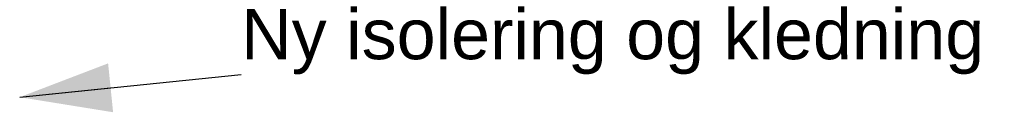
# Model space of a CAD drawing. Header units: millimetres. Extents: x -8544 to 51179, y -2070 to 23603.
# Tile 165 of 190: x 28137 to 30102, y 19159 to 19343. Entities that reach past the tile are written whole.
import ezdxf

# ---------------------------------------------------------------- set-up
doc = ezdxf.new("R2010")
doc.units = ezdxf.units.MM
doc.header["$LTSCALE"] = 0.5
doc.header["$MEASUREMENT"] = 0
doc.linetypes.add('PLINE', pattern=[0])
doc.layers.add('832- Tekst bygning(Nye konstruksjoner)', color=7, linetype='Continuous')
doc.styles.add('GENERATED_STYLE_3', font='arial.ttf')
doc.dimstyles.new('GENERATED_STYLE__2', dxfattribs={"dimtxt": 0.18, "dimasz": 182.4, "dimexe": 0.18, "dimexo": 0.0625, "dimgap": 0, "dimtad": 0, "dimtih": 1, "dimtoh": 1, "dimdec": 4, "dimzin": 0, "dimdsep": 46, "dimcen": 0.09, "dimadec": 0, "dimazin": 0, "dimtfac": 1, "dimtdec": 4, "dimtmove": 0, "dimatfit": 3, "dimldrblk": 'ARROWHEAD_5', "dimfxl": 1, "dimtolj": 1, "dimtzin": 0, "dimarcsym": 0})

# ---------------------------------------------------------------- blocks, each defined once
blk = doc.blocks.new('ARROWHEAD_5')
at = {"linetype": 'Continuous'}
blk.add_hatch(color=256, dxfattribs=at).paths.add_polyline_path([(-1, 0.2679), (0, 0), (-1, -0.2679)])
blk.add_line((0, 0), (-1, 0), dxfattribs=at)

msp = doc.modelspace()

# ---------------------------------------------------------------- texts
at = {"layer": '832- Tekst bygning(Nye konstruksjoner)', "linetype": 'Continuous', "insert": (28578.7, 19234.3), "char_height": 100, "attachment_point": 7, "style": 'GENERATED_STYLE_3'}
msp.add_mtext('\\A1;{\\pql;\\fArial|b0|i0|c0|p0;\\W1.000000;Ny \\fArial|b0|i0|c0|p0;\\W1.000000;isolering og kledning}', dxfattribs=at)

# ---------------------------------------------------------------- leaders
at = {"layer": '832- Tekst bygning(Nye konstruksjoner)', "linetype": 'PLINE', "annotation_type": 0, "has_hookline": 1, "hookline_direction": 0, "text_width": 1461.8}
msp.add_leader([(28136.7, 19188.9), (28578.7, 19234.3)], dimstyle='GENERATED_STYLE__2', dxfattribs=at)

doc.saveas('drawing.dxf')
